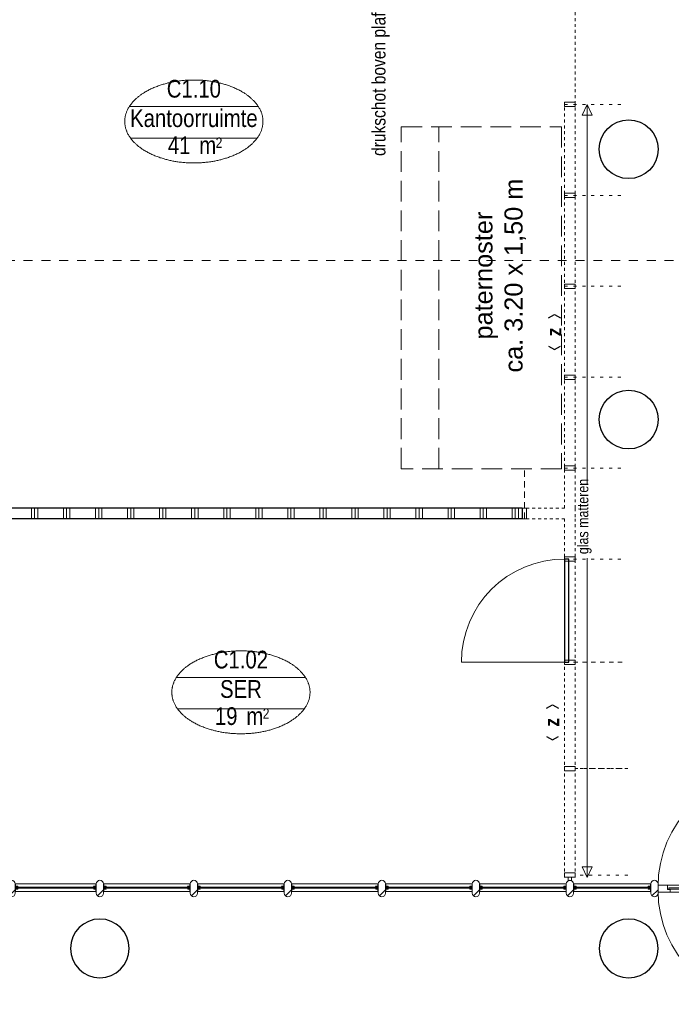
# Model space of a CAD drawing. Header units: millimetres. Extents: x 274611 to 571164, y 158736 to 298905.
# Tile 73 of 172: x 492364 to 498463, y 203819 to 213035. Entities that reach past the tile are written whole.
import ezdxf
from ezdxf.enums import TextEntityAlignment as Align

# ---------------------------------------------------------------- set-up
doc = ezdxf.new("R2010")
doc.units = ezdxf.units.MM
doc.header["$LTSCALE"] = 400
doc.header["$PDMODE"] = 1
doc.header["$PDSIZE"] = 15
for name, pattern in [('STYLE_01', [0.416641, 0.208282, -0.208359]), ('STYLE_02', [0.694427, 0.486069, -0.208359]), ('STYLE_05', [0.208282, 0.069427, -0.138855]), ('STYLE_06', [1.041641, 0.625, -0.208282, 0.069427, -0.138931]), ('STYLE_18', [0.246063, 0.147638, -0.098425]), ('STYLE_19', [1, 0.625, -0.125, 0.125, -0.125]), ('STYLE_21', [0.138889, 0.069444, -0.069444])]:
    doc.linetypes.add(name, pattern=pattern)
for name, color, linetype, lineweight in [('Binnenkozijnen', 140, 'Continuous', 15), ('Interieur-deur', 43, 'Continuous', 9), ('Interieur-gemeentehuis e a maatwerk en specials', 8, 'Continuous', 5), ('Interieur-scheidingswand-horizontaal', 5, 'Continuous', 25), ('Interieur-systeemwand glas', 140, 'STYLE_21', 15), ('Kozijnmerken', 43, 'Continuous', 9), ('Lijn-stramien', 5, 'STYLE_06', 9), ('mat-beton (ihwg)', 5, 'Continuous', 25), ('mat-glas-hor', 5, 'Continuous', 15), ('mat-naaldhout', 140, 'Continuous', 15), ('mat-scheidingswand-horizontaal', 5, 'Continuous', 25), ('None', 7, 'Continuous', 9), ('Ruimtenummers', 5, 'Continuous', 25), ('Tekst', 140, 'Continuous', 15), ('~None', 5, 'Continuous', 9)]:
    doc.layers.add(name, color=color, linetype=linetype, lineweight=lineweight)
doc.layers.add('plat', color=5, linetype='Continuous')
doc.styles.add('Abadi MT Condensed Light', font='txt', dxfattribs={"height": 176.388889})
doc.styles.add('Arial', font='arial.ttf', dxfattribs={"height": 211.666667})
doc.styles.add('Arial Narrow', font='ARIALN.TTF', dxfattribs={"height": 222.25})
doc.styles.add('Arial Narrow (bold)', font='ARIALNB.TTF', dxfattribs={"height": 172.861111})

# ---------------------------------------------------------------- blocks, each defined once
blk = doc.blocks.new('*X475')
at = {"layer": 'None', "lineweight": 9}
for p, q in [((-15900, 6320), (-15900, 6420)), ((-15870, 6320), (-15870, 6420)), ((-15840, 6320), (-15840, 6420)), ((-15600, 6320), (-15600, 6420)), ((-15570, 6320), (-15570, 6420)), ((-15540, 6320), (-15540, 6420)), ((-15300, 6320), (-15300, 6420)), ((-15270, 6320), (-15270, 6420)), ((-15240, 6320), (-15240, 6420)), ((-15000, 6320), (-15000, 6420)), ((-14970, 6320), (-14970, 6420)), ((-14940, 6320), (-14940, 6420)), ((-14700, 6320), (-14700, 6420)), ((-14670, 6320), (-14670, 6420)), ((-14640, 6320), (-14640, 6420)), ((-14400, 6320), (-14400, 6420)), ((-14370, 6320), (-14370, 6420)), ((-14340, 6320), (-14340, 6420)), ((-14100, 6320), (-14100, 6420)), ((-14070, 6320), (-14070, 6420)), ((-14040, 6320), (-14040, 6420)), ((-13800, 6320), (-13800, 6420)), ((-13770, 6320), (-13770, 6420)), ((-13740, 6320), (-13740, 6420)), ((-13500, 6320), (-13500, 6420)), ((-13470, 6320), (-13470, 6420)), ((-13440, 6320), (-13440, 6420)), ((-13200, 6320), (-13200, 6420)), ((-13170, 6320), (-13170, 6420)), ((-13140, 6320), (-13140, 6420)), ((-12900, 6320), (-12900, 6420)), ((-12870, 6320), (-12870, 6420)), ((-12840, 6320), (-12840, 6420)), ((-12600, 6320), (-12600, 6420)), ((-12570, 6320), (-12570, 6420)), ((-12540, 6320), (-12540, 6420)), ((-12300, 6320), (-12300, 6420)), ((-12270, 6320), (-12270, 6420)), ((-12240, 6320), (-12240, 6420)), ((-12000, 6320), (-12000, 6420)), ((-11970, 6320), (-11970, 6420)), ((-11940, 6320), (-11940, 6420)), ((-11700, 6320), (-11700, 6420)), ((-11670, 6320), (-11670, 6420)), ((-11640, 6320), (-11640, 6420)), ((-11400, 6320), (-11400, 6420)), ((-11370, 6320), (-11370, 6420)), ((-11340, 6320), (-11340, 6420))]:
    blk.add_line(p, q, dxfattribs=at)
blk = doc.blocks.new('*X890')
at = {"layer": 'None', "lineweight": 5}
blk.add_line((-8774.9, 2892.3), (-8773.8, 2893.5), dxfattribs=at)
blk = doc.blocks.new('*U891')
at = {"layer": 'mat-glas-hor', "color": 140, "lineweight": 15}
blk.add_lwpolyline([(-8780.2, 2866), (-9933.3, 2866), (-9933.3, 2854), (-8780.2, 2854)], close=True, dxfattribs=at)
at = {"layer": 'mat-naaldhout', "color": 140, "linetype": 'Continuous', "lineweight": 15}
for points in [[(-9944.9, 2851.5), (-9919.9, 2851.5), (-9919.9, 2826.5), (-10033.9, 2826.5), (-10033.9, 2893.5), (-9944.9, 2893.5)], [(-8774.9, 2851.5), (-8799.9, 2851.5), (-8799.9, 2826.5), (-8685.9, 2826.5), (-8685.9, 2893.5), (-8774.9, 2893.5)]]:
    blk.add_lwpolyline(points, close=True, dxfattribs=at)
at = {"layer": 'None', "color": 43, "linetype": 'Continuous', "lineweight": 9}
for p, q in [((-8970.9, 3943.1), (-8970.9, 2880)), ((-8970.9, 1776.9), (-8970.9, 2840))]:
    blk.add_line(p, q, dxfattribs=at)
at = {"layer": 'None', "color": 8, "lineweight": 5}
blk.add_lwpolyline([(-10033.9, 2826.5), (-10033.9, 2893.5), (-8774.9, 2893.5), (-8774.9, 2826.5)], close=True, dxfattribs=at)
at = {"layer": 'None', "color": 43, "linetype": 'Continuous', "lineweight": 9}
for centre, radius, start, end in [((-8970.9, 2880), 1063.1, 90, 180), ((-8970.9, 2880), 286, 0, 90), ((-8970.9, 2840), 1063.1, 180, 270), ((-8970.9, 2840), 285.3, 270, 0)]:
    blk.add_arc(centre, radius, start, end, dxfattribs=at)
at = {"layer": 'mat-naaldhout', "color": 140}
blk.add_blockref('*X890', (0, 0), dxfattribs=at)
blk = doc.blocks.new('*X30')
at = {"layer": 'None', "lineweight": 5}
blk.add_line((-23.7, -23.7), (33.5, 33.5), dxfattribs=at)
blk = doc.blocks.new('houten stijl 67 x 114')
at = {"layer": 'mat-naaldhout', "color": 140, "linetype": 'Continuous', "lineweight": 15, "flags": 128}
blk.add_lwpolyline([(33.5, 0), (33.5, 0, -0.414214), (0, -33.5), (0, -33.5, -0.414214), (-33.5, 0), (-33.5, 88), (-33.5, 88, -0.414214), (0, 121.5), (0, 121.5, -0.414214), (33.5, 88)], format="xyb", close=True, dxfattribs=at)
at = {"layer": 'mat-naaldhout', "color": 140}
blk.add_blockref('*X30', (0, 0), dxfattribs=at)
blk = doc.blocks.new('*U892')
at = {"layer": 'mat-glas-hor', "color": 8, "lineweight": 5}
blk.add_lwpolyline([(-10825.4, 2834), (-10825.4, 2904), (-10101, 2904), (-10101, 2834)], close=True, dxfattribs=at)
at = {"layer": 'mat-glas-hor', "color": 140, "lineweight": 15}
blk.add_lwpolyline([(-10818.9, 2864), (-10818.9, 2874), (-10107.5, 2874), (-10107.5, 2864)], close=True, dxfattribs=at)
at = {"layer": 'mat-naaldhout', "color": 140, "linetype": 'Continuous', "lineweight": 15, "flags": 128}
for points in [[(-10825.4, 2879.3), (-10825.4, 2904.3), (-10824.4, 2904.3, -0.414214), (-10822.4, 2902.3), (-10822.4, 2885.8, 0.414214), (-10818.9, 2882.3), (-10802.4, 2882.3, -0.414214), (-10800.4, 2880.3), (-10800.4, 2879.3)], [(-10825.4, 2858.7), (-10825.4, 2833.7), (-10824.4, 2833.7, 0.414214), (-10822.4, 2835.7), (-10822.4, 2852.2, -0.414214), (-10818.9, 2855.7), (-10802.4, 2855.7, 0.414214), (-10800.4, 2857.7), (-10800.4, 2858.7)], [(-10101, 2879.3), (-10101, 2904.3), (-10102, 2904.3, 0.414214), (-10104, 2902.3), (-10104, 2885.8, -0.414214), (-10107.5, 2882.3), (-10124, 2882.3, 0.414214), (-10126, 2880.3), (-10126, 2879.3)], [(-10101, 2858.7), (-10101, 2833.7), (-10102, 2833.7, -0.414214), (-10104, 2835.7), (-10104, 2852.2, 0.414214), (-10107.5, 2855.7), (-10124, 2855.7, -0.414214), (-10126, 2857.7), (-10126, 2858.7)]]:
    blk.add_lwpolyline(points, format="xyb", close=True, dxfattribs=at)
at = {"layer": 'None', "color": 7}
for p in [(-10858.9, 2816), (-10067.5, 2816)]:
    blk.add_blockref('houten stijl 67 x 114', p, dxfattribs=at)
blk = doc.blocks.new('binnenpui 880 h.o.h.')
at = {"layer": 'mat-glas-hor', "color": 8, "lineweight": 5}
blk.add_lwpolyline([(18, -33.5), (88, -33.5), (88, -846.5), (18, -846.5)], close=True, dxfattribs=at)
at = {"layer": 'mat-glas-hor', "color": 140, "lineweight": 15}
blk.add_lwpolyline([(48, -40), (58, -40), (58, -840), (48, -840)], close=True, dxfattribs=at)
at = {"layer": 'mat-naaldhout', "color": 140, "linetype": 'Continuous', "lineweight": 15, "flags": 128}
for points in [[(42.7, -33.5), (17.7, -33.5), (17.7, -34.5, 0.414214), (19.7, -36.5), (36.2, -36.5, -0.414214), (39.7, -40), (39.7, -56.5, 0.414214), (41.7, -58.5), (42.7, -58.5)], [(63.3, -33.5), (88.3, -33.5), (88.3, -34.5, -0.414214), (86.3, -36.5), (69.8, -36.5, 0.414214), (66.3, -40), (66.3, -56.5, -0.414214), (64.3, -58.5), (63.3, -58.5)], [(42.7, -846.5), (17.7, -846.5), (17.7, -845.5, -0.414214), (19.7, -843.5), (36.2, -843.5, 0.414214), (39.7, -840), (39.7, -823.5, -0.414214), (41.7, -821.5), (42.7, -821.5)], [(63.3, -846.5), (88.3, -846.5), (88.3, -845.5, 0.414214), (86.3, -843.5), (69.8, -843.5, -0.414214), (66.3, -840), (66.3, -823.5, 0.414214), (64.3, -821.5), (63.3, -821.5)]]:
    blk.add_lwpolyline(points, format="xyb", close=True, dxfattribs=at)
at = {"layer": 'None', "color": 7, "rotation": 270}
for p in [(0, 0), (0, -880)]:
    blk.add_blockref('houten stijl 67 x 114', p, dxfattribs=at)
blk = doc.blocks.new('*U893')
at = {"layer": 'mat-glas-hor', "color": 8, "lineweight": 5}
blk.add_lwpolyline([(-16051.9, 2834), (-16051.9, 2904), (-15292.4, 2904), (-15292.4, 2834)], close=True, dxfattribs=at)
at = {"layer": 'mat-glas-hor', "color": 140, "lineweight": 15}
blk.add_lwpolyline([(-16045.4, 2864), (-16045.4, 2874), (-15298.9, 2874), (-15298.9, 2864)], close=True, dxfattribs=at)
at = {"layer": 'mat-naaldhout', "color": 140, "linetype": 'Continuous', "lineweight": 15, "flags": 128}
for points in [[(-16051.9, 2879.3), (-16051.9, 2904.3), (-16050.9, 2904.3, -0.414214), (-16048.9, 2902.3), (-16048.9, 2885.8, 0.414214), (-16045.4, 2882.3), (-16028.9, 2882.3, -0.414214), (-16026.9, 2880.3), (-16026.9, 2879.3)], [(-16051.9, 2858.7), (-16051.9, 2833.7), (-16050.9, 2833.7, 0.414214), (-16048.9, 2835.7), (-16048.9, 2852.2, -0.414214), (-16045.4, 2855.7), (-16028.9, 2855.7, 0.414214), (-16026.9, 2857.7), (-16026.9, 2858.7)], [(-15292.4, 2879.3), (-15292.4, 2904.3), (-15293.4, 2904.3, 0.414214), (-15295.4, 2902.3), (-15295.4, 2885.8, -0.414214), (-15298.9, 2882.3), (-15315.4, 2882.3, 0.414214), (-15317.4, 2880.3), (-15317.4, 2879.3)], [(-15292.4, 2858.7), (-15292.4, 2833.7), (-15293.4, 2833.7, -0.414214), (-15295.4, 2835.7), (-15295.4, 2852.2, 0.414214), (-15298.9, 2855.7), (-15315.4, 2855.7, -0.414214), (-15317.4, 2857.7), (-15317.4, 2858.7)]]:
    blk.add_lwpolyline(points, format="xyb", close=True, dxfattribs=at)
at = {"layer": 'None', "color": 7}
for p in [(-16085.4, 2816), (-15258.9, 2816)]:
    blk.add_blockref('houten stijl 67 x 114', p, dxfattribs=at)
blk = doc.blocks.new('*X894')
at = {"layer": 'None', "lineweight": 5}
blk.add_line((-16908, 2891), (-16883, 2916), dxfattribs=at)
blk = doc.blocks.new('*X895')
at = {"layer": 'None', "lineweight": 5}
for p, q in [((-17657.1, 2849), (-17616.2, 2889.9)), ((-17615.1, 2891), (-17591.2, 2914.9))]:
    blk.add_line(p, q, dxfattribs=at)
blk = doc.blocks.new('*U896')
at = {"layer": 'mat-glas-hor', "color": 140, "lineweight": 15}
blk.add_lwpolyline([(-16899.5, 2876.5), (-17604.6, 2876.5), (-17604.6, 2888.5), (-16899.5, 2888.5)], close=True, dxfattribs=at)
at = {"layer": 'mat-naaldhout', "color": 140, "linetype": 'Continuous', "lineweight": 15}
for points in [[(-17616.2, 2891), (-17591.2, 2891), (-17591.2, 2916), (-17725.2, 2916), (-17725.2, 2849), (-17616.2, 2849)], [(-16894.2, 2891), (-16919.2, 2891), (-16919.2, 2916), (-16785.2, 2916), (-16785.2, 2849), (-16894.2, 2849)]]:
    blk.add_lwpolyline(points, close=True, dxfattribs=at)
at = {"layer": 'None', "color": 43, "linetype": 'Continuous', "lineweight": 9}
blk.add_line((-16785.2, 3856), (-16785.2, 2916), dxfattribs=at)
at = {"layer": 'None', "color": 8, "lineweight": 5}
blk.add_lwpolyline([(-17725.2, 2916), (-17725.2, 2849), (-16894.2, 2849), (-16894.2, 2916)], close=True, dxfattribs=at)
at = {"layer": 'None', "color": 43, "linetype": 'Continuous', "lineweight": 9}
blk.add_arc((-16785.2, 2916), 940, 90, 180, dxfattribs=at)
at = {"layer": 'mat-naaldhout', "color": 140}
for name in ['*X895', '*X894']:
    blk.add_blockref(name, (0, 0), dxfattribs=at)
blk = doc.blocks.new('*U897')
at = {"layer": 'mat-glas-hor', "color": 8, "lineweight": 5}
blk.add_lwpolyline([(-18751.9, 2834), (-18751.9, 2904), (-17796.9, 2904), (-17796.9, 2834)], close=True, dxfattribs=at)
at = {"layer": 'mat-glas-hor', "color": 140, "lineweight": 15}
blk.add_lwpolyline([(-18745.4, 2864), (-18745.4, 2874), (-17804.9, 2874), (-17804.9, 2864)], close=True, dxfattribs=at)
at = {"layer": 'mat-naaldhout', "color": 140, "linetype": 'Continuous', "lineweight": 15, "flags": 128}
for points in [[(-18751.9, 2879.3), (-18751.9, 2904.3), (-18750.9, 2904.3, -0.414214), (-18748.9, 2902.3), (-18748.9, 2885.8, 0.414214), (-18745.4, 2882.3), (-18728.9, 2882.3, -0.414214), (-18726.9, 2880.3), (-18726.9, 2879.3)], [(-18751.9, 2858.7), (-18751.9, 2833.7), (-18750.9, 2833.7, 0.414214), (-18748.9, 2835.7), (-18748.9, 2852.2, -0.414214), (-18745.4, 2855.7), (-18728.9, 2855.7, 0.414214), (-18726.9, 2857.7), (-18726.9, 2858.7)], [(-17796.9, 2879.3), (-17796.9, 2904.3), (-17797.9, 2904.3, 0.414214), (-17799.9, 2902.3), (-17799.9, 2885.8, -0.414214), (-17803.4, 2882.3), (-17819.9, 2882.3, 0.414214), (-17821.9, 2880.3), (-17821.9, 2879.3)], [(-17796.9, 2858.7), (-17796.9, 2833.7), (-17797.9, 2833.7, -0.414214), (-17799.9, 2835.7), (-17799.9, 2852.2, 0.414214), (-17803.4, 2855.7), (-17819.9, 2855.7, -0.414214), (-17821.9, 2857.7), (-17821.9, 2858.7)]]:
    blk.add_lwpolyline(points, format="xyb", close=True, dxfattribs=at)
at = {"layer": 'None', "color": 7}
for name, p in [('*U891', (0, 0)), ('*U896', (0, 0)), ('houten stijl 67 x 114', (-18785.4, 2816)), ('houten stijl 67 x 114', (-17763.4, 2816)), ('houten stijl 67 x 114', (-16746.4, 2816)), ('houten stijl 67 x 114', (-16746.4, 2816)), ('*U893', (0, 0)), ('*U892', (0, 0))]:
    blk.add_blockref(name, p, dxfattribs=at)
at = {"layer": 'None', "color": 7, "rotation": 90}
for p in [(-15258.9, 2816), (-14378.9, 2816), (-13498.9, 2816), (-12618.9, 2816), (-11738.9, 2816)]:
    blk.add_blockref('binnenpui 880 h.o.h.', p, dxfattribs=at)
at = {"layer": 'None', "color": 7, "xscale": -1}
blk.add_blockref('houten stijl 67 x 114', (-8652.4, 2816), dxfattribs=at)
blk = doc.blocks.new('Kolom O 550')
at = {"layer": 'mat-beton (ihwg)', "lineweight": 25}
blk.add_circle((0, 0), 275, dxfattribs=at)
blk = doc.blocks.new('Ruimtenummer UV 50')
at = {"layer": 'Ruimtenummers', "color": 8, "lineweight": 5}
for p, q in [((602.2, 156.5), (-602.3, 156.5)), ((594.7, -137.5), (-594.8, -137.5))]:
    blk.add_line(p, q, dxfattribs=at)
blk.add_open_spline([(-323.4, 353.8), (-173.3, 405.8), (173.3, 405.8), (323.4, 353.8), (473.5, 301.8), (560.1, 211.8), (646.8, 121.7), (646.8, 17.7), (646.8, -86.3), (560.1, -176.3), (473.5, -266.4), (323.4, -318.4), (173.3, -370.4), (-173.3, -370.4), (-323.4, -318.4), (-473.5, -266.4), (-560.2, -176.3), (-646.8, -86.3), (-646.8, 17.7), (-646.8, 121.7), (-560.2, 211.8), (-473.5, 301.8), (-323.4, 353.8)], degree=2, knots=[0, 0, 0, 0.09962, 0.19924, 0.19924, 0.283607, 0.283607, 0.349619, 0.349619, 0.415638, 0.415638, 0.5, 0.5, 0.59962, 0.69924, 0.69924, 0.783607, 0.783607, 0.849619, 0.849619, 0.915638, 0.915638, 1, 1, 1], dxfattribs=at)
at = {"layer": 'Ruimtenummers', "attachment_point": 2, "style": 'Arial Narrow'}
for s, insert, char_height in [(' m', (103.6, -122.2), 165.95), (' 2', (220.1, -132.8), 96.8)]:
    blk.add_mtext(s, dxfattribs=dict(at, insert=insert, char_height=char_height))
at = {"layer": 'Ruimtenummers', "style": 'Arial Narrow'}
for tag, p in [('Nummer', (0, 406.9)), ('Naam', (0, 131.7)), ('Oppervlak', (-137.9, -122.2))]:
    blk.add_attdef(tag, text='', height=165.9, dxfattribs=at).set_placement(p, align=Align.TOP_CENTER)
blk = doc.blocks.new('Kozijnmerk 50')
at = {"layer": 'Kozijnmerken', "color": 92, "linetype": 'Continuous', "lineweight": 25}
for points in [[(-132.2, 50.6), (-164.8, -5.8), (-132.2, -62.1)], [(132.2, 50.6), (164.8, -5.8), (132.2, -62.1)]]:
    blk.add_lwpolyline(points, dxfattribs=at)
at = {"layer": 'None', "color": 43, "style": 'Arial Narrow (bold)'}
blk.add_attdef('merk', text='', height=138.3, dxfattribs=at).set_placement((0, 0), align=Align.MIDDLE_CENTER)
blk = doc.blocks.new('*U1573')
at = {"layer": 'Tekst', "color": 140, "linetype": 'Continuous', "lineweight": 15}
blk.add_line((-10697.7, 5952.1), (-10697.7, 2964), dxfattribs=at)
at = {"layer": 'Tekst', "color": 140, "lineweight": 15}
for p, q in [((-10697.7, 2964), (-10744.4, 3064)), ((-10744.4, 3064), (-10651.1, 3064)), ((-10697.7, 2964), (-10651.1, 3064))]:
    blk.add_line(p, q, dxfattribs=at)
blk = doc.blocks.new('*U1574')
at = {"layer": 'Tekst', "color": 140, "lineweight": 15}
for p, q in [((-10697.7, 10199.5), (-10744.4, 10099.5)), ((-10697.7, 10199.5), (-10651.1, 10099.5)), ((-10651.1, 10099.5), (-10744.4, 10099.5))]:
    blk.add_line(p, q, dxfattribs=at)
at = {"layer": 'Tekst', "color": 140, "linetype": 'Continuous', "lineweight": 15}
blk.add_line((-10697.7, 6649), (-10697.7, 10199.5), dxfattribs=at)
blk = doc.blocks.new('*U1575')
at = {"layer": 'Tekst', "color": 140}
for name in ['*U1574', '*U1573']:
    blk.add_blockref(name, (0, 0), dxfattribs=at)
at = {"layer": 'Tekst', "color": 0, "insert": (-10787.9, 5990.2), "char_height": 101.6, "attachment_point": 1, "rotation": 90, "style": 'Arial Narrow'}
blk.add_mtext('glas matteren', dxfattribs=at)
blk = doc.blocks.new('*U1633')
at = {"layer": 'Interieur-systeemwand glas', "color": 43, "linetype": 'Continuous', "lineweight": 9}
blk.add_lwpolyline([(-10908.9, 10219.5), (-10808.9, 10219.5), (-10808.9, 10179.5), (-10908.9, 10179.5)], close=True, dxfattribs=at)
at = {"layer": 'Interieur-systeemwand glas', "color": 43, "linetype": 'Continuous', "lineweight": 15}
blk.add_point((-10908.9, 10199.5), dxfattribs=at)
at = {"layer": 'Lijn-stramien', "color": 8, "linetype": 'STYLE_05', "lineweight": 5}
blk.add_line((-10908.9, 10199.5), (-10332.9, 10199.5), dxfattribs=at)
blk = doc.blocks.new('*U1712')
at = {"layer": '~None', "color": 140, "linetype": 'STYLE_19', "lineweight": 15}
for p, q in [((-12668.9, 11080), (-12668.9, 12900)), ((-12568.9, 11080), (-12568.9, 12900))]:
    blk.add_line(p, q, dxfattribs=at)
blk = doc.blocks.new('*U1713')
at = {"layer": 'Lijn-stramien', "color": 8, "linetype": 'STYLE_05', "lineweight": 5}
blk.add_line((-10308.9, 11630), (-10308.9, 15430), dxfattribs=at)
at = {"layer": 'None', "color": 7}
blk.add_blockref('*U1712', (0, 0), dxfattribs=at)
at = {"layer": 'Tekst', "color": 43, "insert": (-12712.3, 9717.2), "char_height": 127, "attachment_point": 1, "rotation": 90, "style": 'Abadi MT Condensed Light'}
blk.add_mtext('drukschot boven plafond', dxfattribs=at)
blk = doc.blocks.new('*U1714')
at = {"layer": 'Interieur-gemeentehuis e a maatwerk en specials', "color": 8, "linetype": 'STYLE_02', "lineweight": 5}
blk.add_line((-12087, 6790), (-12087, 9990), dxfattribs=at)
at = {"layer": 'Interieur-gemeentehuis e a maatwerk en specials', "linetype": 'STYLE_02', "lineweight": 5}
blk.add_lwpolyline([(-12437, 6790), (-12437, 9990), (-10937, 9990), (-10937, 6790)], close=True, dxfattribs=at)
at = {"layer": 'Interieur-gemeentehuis e a maatwerk en specials', "insert": (-11512, 8597.4), "char_height": 169.333, "attachment_point": 5, "rotation": 90, "style": 'Arial'}
blk.add_mtext('paternoster\\Pca. 3.20 x 1,50 m', dxfattribs=at)
blk = doc.blocks.new('*U1721')
at = {"layer": 'Interieur-deur', "color": 140, "linetype": 'Continuous', "lineweight": 15}
blk.add_line((-11872.7, 4978.5), (-10908.9, 4978.5), dxfattribs=at)
at = {"layer": 'Interieur-deur', "color": 92, "linetype": 'Continuous', "lineweight": 25}
blk.add_lwpolyline([(-10908.9, 5944.5), (-10908.9, 4978.5), (-10868.9, 4978.5), (-10868.9, 5944.5)], close=True, dxfattribs=at)
at = {"layer": 'Interieur-deur', "color": 140, "linetype": 'Continuous', "lineweight": 15}
blk.add_arc((-10908.9, 4978.5), 966, 90, 180, dxfattribs=at)
at = {"layer": 'Interieur-systeemwand glas', "color": 43, "linetype": 'Continuous', "lineweight": 9}
for points in [[(-10908.9, 5964.5), (-10908.9, 5924.5), (-10808.9, 5924.5), (-10808.9, 5964.5)], [(-10908.9, 4998.5), (-10908.9, 4958.5), (-10808.9, 4958.5), (-10808.9, 4998.5)]]:
    blk.add_lwpolyline(points, close=True, dxfattribs=at)
at = {"layer": 'Lijn-stramien', "color": 8, "linetype": 'STYLE_05', "lineweight": 5}
for p, q in [((-10908.9, 5944.5), (-10332.9, 5944.5)), ((-10908.9, 4978.5), (-10332.9, 4978.5))]:
    blk.add_line(p, q, dxfattribs=at)
at = {"layer": 'None', "linetype": 'Continuous', "lineweight": 5}
for p in [(-10908.9, 5944.5), (-10908.9, 4978.5)]:
    blk.add_point(p, dxfattribs=at)
blk = doc.blocks.new('*U1722')
at = {"layer": 'Interieur-systeemwand glas', "color": 43, "linetype": 'Continuous', "lineweight": 9}
blk.add_lwpolyline([(-10908.9, 6815.5), (-10808.9, 6815.5), (-10808.9, 6775.5), (-10908.9, 6775.5)], close=True, dxfattribs=at)
at = {"layer": 'Interieur-systeemwand glas', "color": 43, "linetype": 'Continuous', "lineweight": 15}
for p in [(-10908.9, 7646.5), (-10908.9, 6795.5)]:
    blk.add_point(p, dxfattribs=at)
at = {"layer": 'Lijn-stramien', "color": 8, "linetype": 'STYLE_05', "lineweight": 5}
for p, q in [((-10908.9, 7646.5), (-10332.9, 7646.5)), ((-10908.9, 6795.5), (-10332.9, 6795.5))]:
    blk.add_line(p, q, dxfattribs=at)
blk = doc.blocks.new('*U1724')
at = {"layer": 'Interieur-systeemwand glas', "color": 43, "linetype": 'Continuous', "lineweight": 9}
for points in [[(-10908.9, 6815.5), (-10808.9, 6815.5), (-10808.9, 6775.5), (-10908.9, 6775.5)], [(-11305.9, 6320), (-11305.9, 6420), (-11265.9, 6420), (-11265.9, 6320)], [(-10908.9, 5964.5), (-10808.9, 5964.5), (-10808.9, 5924.5), (-10908.9, 5924.5)]]:
    blk.add_lwpolyline(points, close=True, dxfattribs=at)
at = {"layer": 'Interieur-systeemwand glas', "color": 43, "linetype": 'Continuous', "lineweight": 15}
for p in [(-10908.9, 6795.5), (-10908.9, 6795.5), (-11285.9, 6320), (-10908.9, 5944.5)]:
    blk.add_point(p, dxfattribs=at)
at = {"layer": 'Lijn-stramien', "color": 8, "linetype": 'STYLE_05', "lineweight": 5}
for p, q in [((-10908.9, 6795.5), (-10332.9, 6795.5)), ((-10908.9, 6795.5), (-10332.9, 6795.5)), ((-10908.9, 5944.5), (-10332.9, 5944.5))]:
    blk.add_line(p, q, dxfattribs=at)
at = {"layer": 'None', "linetype": 'Continuous', "lineweight": 5}
blk.add_point((-11305.9, 6370), dxfattribs=at)
blk = doc.blocks.new('*U1726')
at = {"layer": 'Interieur-systeemwand glas', "color": 43, "linetype": 'Continuous', "lineweight": 9}
blk.add_lwpolyline([(-10908.9, 8517.5), (-10808.9, 8517.5), (-10808.9, 8477.5), (-10908.9, 8477.5)], close=True, dxfattribs=at)
at = {"layer": 'Interieur-systeemwand glas', "color": 43, "linetype": 'Continuous', "lineweight": 15}
for p in [(-10908.9, 9348.5), (-10908.9, 8497.5)]:
    blk.add_point(p, dxfattribs=at)
at = {"layer": 'Lijn-stramien', "color": 8, "linetype": 'STYLE_05', "lineweight": 5}
for p, q in [((-10908.9, 9348.5), (-10332.9, 9348.5)), ((-10908.9, 8497.5), (-10332.9, 8497.5))]:
    blk.add_line(p, q, dxfattribs=at)
blk = doc.blocks.new('*U1727')
at = {"layer": 'Interieur-systeemwand glas', "color": 43, "linetype": 'Continuous', "lineweight": 9}
blk.add_lwpolyline([(-10908.9, 9368.5), (-10808.9, 9368.5), (-10808.9, 9328.5), (-10908.9, 9328.5)], close=True, dxfattribs=at)
at = {"layer": 'Interieur-systeemwand glas', "color": 43, "linetype": 'Continuous', "lineweight": 15}
for p in [(-10908.9, 10199.5), (-10908.9, 9348.5)]:
    blk.add_point(p, dxfattribs=at)
at = {"layer": 'Lijn-stramien', "color": 8, "linetype": 'STYLE_05', "lineweight": 5}
for p, q in [((-10908.9, 10199.5), (-10332.9, 10199.5)), ((-10908.9, 9348.5), (-10332.9, 9348.5))]:
    blk.add_line(p, q, dxfattribs=at)
blk = doc.blocks.new('*U1729')
at = {"layer": 'Interieur-systeemwand glas', "color": 43, "linetype": 'Continuous', "lineweight": 9}
blk.add_lwpolyline([(-10908.9, 3006.5), (-10808.9, 3006.5), (-10808.9, 2966.5), (-10908.9, 2966.5)], close=True, dxfattribs=at)
at = {"layer": 'Interieur-systeemwand glas', "color": 43, "linetype": 'Continuous', "lineweight": 15}
for p in [(-10908.9, 3982.5), (-10908.9, 2986.5)]:
    blk.add_point(p, dxfattribs=at)
at = {"layer": 'Lijn-stramien', "color": 8, "linetype": 'STYLE_05', "lineweight": 5}
for p, q in [((-10812.9, 3982.5), (-10317.9, 3982.5)), ((-10317.9, 2986.5), (-10808.9, 2986.5))]:
    blk.add_line(p, q, dxfattribs=at)
blk = doc.blocks.new('*U1731')
at = {"layer": 'Interieur-systeemwand glas', "color": 43, "linetype": 'Continuous', "lineweight": 9}
blk.add_lwpolyline([(-10908.9, 4002.5), (-10808.9, 4002.5), (-10808.9, 3962.5), (-10908.9, 3962.5)], close=True, dxfattribs=at)
at = {"layer": 'Interieur-systeemwand glas', "color": 43, "linetype": 'Continuous', "lineweight": 15}
for p in [(-10908.9, 4978.5), (-10908.9, 3982.5)]:
    blk.add_point(p, dxfattribs=at)
at = {"layer": 'Lijn-stramien', "color": 8, "linetype": 'STYLE_05', "lineweight": 5}
for p, q in [((-10812.9, 4978.5), (-10317.9, 4978.5)), ((-10317.9, 3982.5), (-10808.9, 3982.5))]:
    blk.add_line(p, q, dxfattribs=at)
blk = doc.blocks.new('*U1733')
at = {"layer": 'Interieur-systeemwand glas', "color": 43, "linetype": 'Continuous', "lineweight": 9}
blk.add_lwpolyline([(-10908.9, 7666.5), (-10808.9, 7666.5), (-10808.9, 7626.5), (-10908.9, 7626.5)], close=True, dxfattribs=at)
at = {"layer": 'Interieur-systeemwand glas', "color": 43, "linetype": 'Continuous', "lineweight": 15}
for p in [(-10908.9, 8497.5), (-10908.9, 7646.5)]:
    blk.add_point(p, dxfattribs=at)
at = {"layer": 'Lijn-stramien', "color": 8, "linetype": 'STYLE_05', "lineweight": 5}
for p, q in [((-10908.9, 8497.5), (-10332.9, 8497.5)), ((-10908.9, 7646.5), (-10332.9, 7646.5))]:
    blk.add_line(p, q, dxfattribs=at)
blk = doc.blocks.new('*U1734')
at = {"layer": 'Interieur-scheidingswand-horizontaal', "color": 7}
for name in ['*U1727', '*U1726', '*U1733', '*U1722', '*U1721', '*U1731', '*U1729']:
    blk.add_blockref(name, (0, 0), dxfattribs=at)
at = {"layer": 'None', "color": 7}
blk.add_blockref('*U1724', (0, 0), dxfattribs=at)

msp = doc.modelspace()

# ---------------------------------------------------------------- linework, layer by layer
at = {"layer": 'Binnenkozijnen', "lineweight": 5}
msp.add_lwpolyline([(497499.18474, 205007.43032), (497529.18474, 205007.43032), (497529.18474, 204977.43032), (497499.18474, 204977.43032)], close=True, dxfattribs=at)
at = {"layer": 'Interieur-systeemwand glas', "color": 140, "lineweight": 15}
for p, q in [((497464.18474, 208461.95664), (497464.18474, 212261.45664)), ((497564.18474, 208461.95664), (497564.18474, 212261.45664)), ((497105.18474, 208461.95664), (497464.18474, 208461.95664)), ((497105.18474, 208361.95664), (497464.18474, 208361.95664)), ((497464.18474, 205005.95664), (497464.18474, 208361.95664)), ((497564.18474, 205005.95664), (497564.18474, 208361.95664))]:
    msp.add_line(p, q, dxfattribs=at)
at = {"layer": 'Interieur-systeemwand glas', "lineweight": 15}
for p, q in [((497105.18474, 208461.95664), (497464.18474, 208461.95664)), ((497564.18474, 208461.95664), (497564.18474, 208361.95664)), ((497105.18474, 208361.95664), (497464.18474, 208361.95664))]:
    msp.add_line(p, q, dxfattribs=at)
at = {"layer": 'Interieur-systeemwand glas', "color": 8, "lineweight": 5}
msp.add_lwpolyline([(495804.18474, 216271.95664), (497564.18474, 216271.95664), (497564.18474, 212246.95664)], dxfattribs=at)
at = {"layer": 'mat-scheidingswand-horizontaal', "color": 92, "lineweight": 25}
msp.add_line((497067.18474, 208461.95664), (497067.18474, 208361.95664), dxfattribs=at)
at = {"layer": 'None', "color": 8, "linetype": 'STYLE_01', "lineweight": 5}
msp.add_line((492234.18474, 210781.95664), (505104.18474, 210781.95664), dxfattribs=at)
at = {"layer": 'None', "color": 8, "linetype": 'STYLE_18', "lineweight": 5}
msp.add_line((497088.18474, 208361.95664), (497088.18474, 208829.95664), dxfattribs=at)
at = {"layer": 'plat'}
for p, q in [((497067.18474, 208461.95664), (492234.18474, 208461.95664)), ((497067.18474, 208361.95664), (492234.18474, 208361.95664))]:
    msp.add_line(p, q, dxfattribs=at)

# ---------------------------------------------------------------- block references
at = {"layer": 'Interieur-gemeentehuis e a maatwerk en specials'}
msp.add_blockref('*U1714', (508373.12537, 202041.95664), dxfattribs=at)
at = {"layer": 'Interieur-scheidingswand-horizontaal', "color": 7}
msp.add_blockref('*U1633', (508373.12537, 202041.95664), dxfattribs=at)
at = {"layer": 'Kozijnmerken', "color": 7, "rotation": 90}
for p in [(497365.18474, 210111.95664), (497345.18474, 206458.2623)]:
    msp.add_blockref('Kozijnmerk 50', p, dxfattribs=at).add_auto_attribs({'merk': 'z'})
at = {"layer": 'mat-beton (ihwg)', "color": 7}
for p in [(498064.18474, 211821.95664), (498064.18474, 209291.95664)]:
    msp.add_blockref('Kolom O 550', p, dxfattribs=at)
at = {"layer": 'mat-beton (ihwg)', "color": 7, "xscale": -1, "rotation": 270}
for p in [(493114.18474, 204341.95664), (498064.18474, 204341.95664)]:
    msp.add_blockref('Kolom O 550', p, dxfattribs=at)
at = {"layer": 'None', "color": 7}
for name in ['*U1713', '*U1734', '*U1575', '*U897']:
    msp.add_blockref(name, (508373.12537, 202041.95664), dxfattribs=at)
msp.add_blockref('Ruimtenummer UV 50', (494434.64797, 206721.46851), dxfattribs=at).add_auto_attribs({'Nummer': 'C1.02', 'Naam': 'SER', 'Oppervlak': '19'})
at = {"layer": 'plat'}
msp.add_blockref('*X475', (508373.12537, 202041.95664), dxfattribs=at)
at = {"layer": 'Ruimtenummers'}
msp.add_blockref('Ruimtenummer UV 50', (493993.98405, 212064.34263), dxfattribs=at).add_auto_attribs({'Nummer': 'C1.10', 'Naam': 'Kantoorruimte', 'Oppervlak': '41'})

doc.saveas('drawing.dxf')
